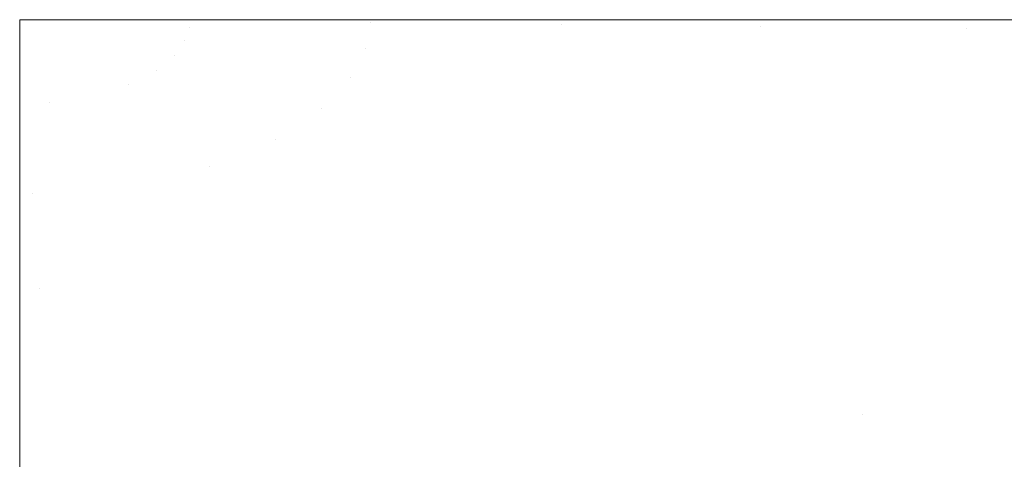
# Model space of a CAD drawing. Header units: centimetres. Extents: x 54.006 to 54.208, y 4.9 to 5.
# Tile 3 of 9: x 54.006 to 54.081, y 4.967 to 5. Entities that reach past the tile are written whole.
import ezdxf

# ---------------------------------------------------------------- set-up
doc = ezdxf.new("R2010")
doc.units = ezdxf.units.CM
doc.header["$LTSCALE"] = 2.54
doc.layers.add('Lucido design-1', color=7, linetype='Continuous')

# ---------------------------------------------------------------- blocks, each defined once
blk = doc.blocks.new('Gruppo-1')
at = {"color": 7, "linetype": 'Continuous', "lineweight": 9}
for points, invisible_edges in [([(54.019407, 5.000089, -2681.11581), (54.019358, 4.9995, -2681.115981), (54.006438, 5.000089, -2681.116189)], 3), ([(54.006438, 4.993935, -2681.116), (54.006438, 5.000089, -2681.116189), (54.008691, 4.993742, -2681.115981)], 10), ([(54.016817, 4.996222, -2681.115981), (54.006438, 5.000089, -2681.116189), (54.0182, 4.997369, -2681.115981)], 11), ([(54.019002, 4.998481, -2681.115981), (54.006438, 5.000089, -2681.116189), (54.019358, 4.9995, -2681.115981)], 11), ([(54.0182, 4.997369, -2681.115981), (54.006438, 5.000089, -2681.116189), (54.019002, 4.998481, -2681.115981)], 11), ([(54.011995, 4.994265, -2681.115981), (54.006438, 5.000089, -2681.116189), (54.014752, 4.995141, -2681.115981)], 11), ([(54.010396, 4.993951, -2681.115981), (54.008691, 4.993742, -2681.115981), (54.006438, 5.000089, -2681.116189), (54.011995, 4.994265, -2681.115981)], 15), ([(54.014752, 4.995141, -2681.115981), (54.006438, 5.000089, -2681.116189), (54.016817, 4.996222, -2681.115981)], 11), ([(54.019407, 5.000089, -2717.21581), (54.019358, 4.9995, -2717.215981), (54.006438, 5.000089, -2717.216189)], 3), ([(54.006438, 4.993935, -2717.216), (54.006438, 5.000089, -2717.216189), (54.008691, 4.993742, -2717.215981)], 10), ([(54.016817, 4.996222, -2717.215981), (54.006438, 5.000089, -2717.216189), (54.0182, 4.997369, -2717.215981)], 11), ([(54.019002, 4.998481, -2717.215981), (54.006438, 5.000089, -2717.216189), (54.019358, 4.9995, -2717.215981)], 11), ([(54.0182, 4.997369, -2717.215981), (54.006438, 5.000089, -2717.216189), (54.019002, 4.998481, -2717.215981)], 11), ([(54.011995, 4.994265, -2717.215981), (54.006438, 5.000089, -2717.216189), (54.014752, 4.995141, -2717.215981)], 11), ([(54.010396, 4.993951, -2717.215981), (54.008691, 4.993742, -2717.215981), (54.006438, 5.000089, -2717.216189), (54.011995, 4.994265, -2717.215981)], 15), ([(54.014752, 4.995141, -2717.215981), (54.006438, 5.000089, -2717.216189), (54.016817, 4.996222, -2717.215981)], 11), ([(54.019358, 4.9995, -2681.115981), (54.019407, 5.000089, -2681.11581), (54.030055, 5.000089, -2681.115498)], 9), ([(54.030055, 5.000089, -2681.115498), (54.033049, 4.998877, -2681.115304), (54.019358, 4.9995, -2681.115981)], 11), ([(54.019358, 4.9995, -2717.215981), (54.019407, 5.000089, -2717.21581), (54.030055, 5.000089, -2717.215498)], 9), ([(54.030055, 5.000089, -2717.215498), (54.033049, 4.998877, -2717.215304), (54.019358, 4.9995, -2717.215981)], 11), ([(54.030055, 5.000089, -2681.115498), (54.033155, 5.000089, -2681.115233), (54.033156, 4.999837, -2681.115304)], 10), ([(54.033156, 4.999837, -2681.115304), (54.033049, 4.998877, -2681.115304), (54.030055, 5.000089, -2681.115498)], 11), ([(54.030055, 5.000089, -2717.215498), (54.033155, 5.000089, -2717.215233), (54.033156, 4.999837, -2717.215304)], 10), ([(54.033156, 4.999837, -2717.215304), (54.033049, 4.998877, -2717.215304), (54.030055, 5.000089, -2717.215498)], 11), ([(54.047476, 4.998219, -2681.114071), (54.033049, 4.998877, -2681.115304), (54.033156, 4.999837, -2681.115304), (54.04764, 4.999701, -2681.114071)], 15), ([(54.047476, 4.998219, -2717.214071), (54.033049, 4.998877, -2717.215304), (54.033156, 4.999837, -2717.215304), (54.04764, 4.999701, -2717.214071)], 15), ([(54.04764, 4.999701, -2681.114071), (54.033156, 4.999837, -2681.115304), (54.033155, 5.000089, -2681.115233)], 11), ([(54.033155, 5.000089, -2681.115233), (54.047641, 5.000089, -2681.11399), (54.04764, 4.999701, -2681.114071)], 10), ([(54.04764, 4.999701, -2717.214071), (54.033156, 4.999837, -2717.215304), (54.033155, 5.000089, -2717.215233)], 11), ([(54.033155, 5.000089, -2717.215233), (54.047641, 5.000089, -2717.21399), (54.04764, 4.999701, -2717.214071)], 10), ([(54.04764, 4.999701, -2681.114071), (54.062795, 4.999559, -2681.112189), (54.06257, 4.997532, -2681.112189), (54.047476, 4.998219, -2681.114071)], 15), ([(54.04764, 4.999701, -2717.214071), (54.062795, 4.999559, -2717.212189), (54.06257, 4.997532, -2717.212189), (54.047476, 4.998219, -2717.214071)], 15), ([(54.062795, 4.999559, -2681.112189), (54.04764, 4.999701, -2681.114071), (54.051222, 5.000089, -2681.113683)], 11), ([(54.04764, 4.999701, -2681.114071), (54.047641, 5.000089, -2681.11399), (54.051222, 5.000089, -2681.113683)], 9), ([(54.062795, 4.999559, -2717.212189), (54.04764, 4.999701, -2717.214071), (54.051222, 5.000089, -2717.213683)], 11), ([(54.04764, 4.999701, -2717.214071), (54.047641, 5.000089, -2717.21399), (54.051222, 5.000089, -2717.213683)], 9), ([(54.051222, 5.000089, -2681.113683), (54.062785, 5.000089, -2681.112047), (54.062795, 4.999559, -2681.112189)], 10), ([(54.051222, 5.000089, -2717.213683), (54.062785, 5.000089, -2717.212047), (54.062795, 4.999559, -2717.212189)], 10), ([(54.062795, 4.999559, -2681.112189), (54.062785, 5.000089, -2681.112047), (54.07178, 5.000089, -2681.110775)], 9), ([(54.062795, 4.999559, -2717.212189), (54.062785, 5.000089, -2717.212047), (54.07178, 5.000089, -2717.210775)], 9), ([(54.07178, 5.000089, -2681.110775), (54.078513, 4.999411, -2681.109558), (54.062795, 4.999559, -2681.112189)], 11), ([(54.07178, 5.000089, -2717.210775), (54.078513, 4.999411, -2717.209558), (54.062795, 4.999559, -2717.212189)], 11), ([(54.07178, 5.000089, -2681.110775), (54.0785, 5.000089, -2681.109429), (54.078513, 4.999411, -2681.109558)], 10), ([(54.07178, 5.000089, -2717.210775), (54.0785, 5.000089, -2717.209429), (54.078513, 4.999411, -2717.209558)], 10), ([(54.078513, 4.999411, -2681.109558), (54.0785, 5.000089, -2681.109429), (54.091414, 5.000089, -2681.106844)], 9), ([(54.078513, 4.999411, -2717.209558), (54.0785, 5.000089, -2717.209429), (54.091414, 5.000089, -2717.206844)], 9), ([(54.091414, 5.000089, -2681.106844), (54.094638, 4.999259, -2681.106077), (54.078513, 4.999411, -2681.109558)], 11), ([(54.091414, 5.000089, -2717.206844), (54.094638, 4.999259, -2717.206077), (54.078513, 4.999411, -2717.209558)], 11), ([(54.03278, 4.997855, -2681.115304), (54.032316, 4.996777, -2681.115304), (54.019002, 4.998481, -2681.115981), (54.019358, 4.9995, -2681.115981)], 15), ([(54.03278, 4.997855, -2717.215304), (54.032316, 4.996777, -2717.215304), (54.019002, 4.998481, -2717.215981), (54.019358, 4.9995, -2717.215981)], 15), ([(54.019358, 4.9995, -2681.115981), (54.033049, 4.998877, -2681.115304), (54.03278, 4.997855, -2681.115304)], 11), ([(54.019358, 4.9995, -2717.215981), (54.033049, 4.998877, -2717.215304), (54.03278, 4.997855, -2717.215304)], 11), ([(54.078225, 4.996819, -2681.109558), (54.06257, 4.997532, -2681.112189), (54.062795, 4.999559, -2681.112189), (54.078513, 4.999411, -2681.109558)], 15), ([(54.078225, 4.996819, -2717.209558), (54.06257, 4.997532, -2717.212189), (54.062795, 4.999559, -2717.212189), (54.078513, 4.999411, -2717.209558)], 15), ([(54.078513, 4.999411, -2681.109558), (54.094638, 4.999259, -2681.106077), (54.094285, 4.996087, -2681.106077), (54.078225, 4.996819, -2681.109558)], 15), ([(54.078513, 4.999411, -2717.209558), (54.094638, 4.999259, -2717.206077), (54.094285, 4.996087, -2717.206077), (54.078225, 4.996819, -2717.209558)], 15), ([(54.031622, 4.99565, -2681.115304), (54.030664, 4.994486, -2681.115304), (54.0182, 4.997369, -2681.115981), (54.019002, 4.998481, -2681.115981)], 15), ([(54.031622, 4.99565, -2717.215304), (54.030664, 4.994486, -2717.215304), (54.0182, 4.997369, -2717.215981), (54.019002, 4.998481, -2717.215981)], 15), ([(54.019002, 4.998481, -2681.115981), (54.032316, 4.996777, -2681.115304), (54.031622, 4.99565, -2681.115304)], 11), ([(54.019002, 4.998481, -2717.215981), (54.032316, 4.996777, -2717.215304), (54.031622, 4.99565, -2717.215304)], 11), ([(54.04706, 4.996644, -2681.114071), (54.03278, 4.997855, -2681.115304), (54.033049, 4.998877, -2681.115304), (54.047476, 4.998219, -2681.114071)], 15), ([(54.04706, 4.996644, -2717.214071), (54.03278, 4.997855, -2717.215304), (54.033049, 4.998877, -2717.215304), (54.047476, 4.998219, -2717.214071)], 15), ([(54.047476, 4.998219, -2681.114071), (54.06257, 4.997532, -2681.112189), (54.062002, 4.995377, -2681.112189), (54.04706, 4.996644, -2681.114071)], 15), ([(54.047476, 4.998219, -2717.214071), (54.06257, 4.997532, -2717.212189), (54.062002, 4.995377, -2717.212189), (54.04706, 4.996644, -2717.214071)], 15), ([(54.046344, 4.994981, -2681.114071), (54.032316, 4.996777, -2681.115304), (54.03278, 4.997855, -2681.115304), (54.04706, 4.996644, -2681.114071)], 15), ([(54.046344, 4.994981, -2717.214071), (54.032316, 4.996777, -2717.215304), (54.03278, 4.997855, -2717.215304), (54.04706, 4.996644, -2717.214071)], 15), ([(54.077498, 4.994063, -2681.109558), (54.062002, 4.995377, -2681.112189), (54.06257, 4.997532, -2681.112189), (54.078225, 4.996819, -2681.109558)], 15), ([(54.077498, 4.994063, -2717.209558), (54.062002, 4.995377, -2717.212189), (54.06257, 4.997532, -2717.212189), (54.078225, 4.996819, -2717.209558)], 15), ([(54.029406, 4.993303, -2681.115304), (54.027816, 4.992124, -2681.115304), (54.016817, 4.996222, -2681.115981), (54.0182, 4.997369, -2681.115981)], 15), ([(54.029406, 4.993303, -2717.215304), (54.027816, 4.992124, -2717.215304), (54.016817, 4.996222, -2717.215981), (54.0182, 4.997369, -2717.215981)], 15), ([(54.0182, 4.997369, -2681.115981), (54.030664, 4.994486, -2681.115304), (54.029406, 4.993303, -2681.115304)], 11), ([(54.0182, 4.997369, -2717.215981), (54.030664, 4.994486, -2717.215304), (54.029406, 4.993303, -2717.215304)], 11), ([(54.045275, 4.993243, -2681.114071), (54.031622, 4.99565, -2681.115304), (54.032316, 4.996777, -2681.115304), (54.046344, 4.994981, -2681.114071)], 15), ([(54.045275, 4.993243, -2717.214071), (54.031622, 4.99565, -2717.215304), (54.032316, 4.996777, -2717.215304), (54.046344, 4.994981, -2717.214071)], 15), ([(54.078225, 4.996819, -2681.109558), (54.094285, 4.996087, -2681.106077), (54.093396, 4.992714, -2681.106077), (54.077498, 4.994063, -2681.109558)], 15), ([(54.078225, 4.996819, -2717.209558), (54.094285, 4.996087, -2717.206077), (54.093396, 4.992714, -2717.206077), (54.077498, 4.994063, -2717.209558)], 15), ([(54.025872, 4.990978, -2681.115304), (54.023562, 4.989898, -2681.115304), (54.014752, 4.995141, -2681.115981), (54.016817, 4.996222, -2681.115981)], 15), ([(54.025872, 4.990978, -2717.215304), (54.023562, 4.989898, -2717.215304), (54.014752, 4.995141, -2717.215981), (54.016817, 4.996222, -2717.215981)], 15), ([(54.016817, 4.996222, -2681.115981), (54.027816, 4.992124, -2681.115304), (54.025872, 4.990978, -2681.115304)], 11), ([(54.016817, 4.996222, -2717.215981), (54.027816, 4.992124, -2717.215304), (54.025872, 4.990978, -2717.215304)], 11), ([(54.04706, 4.996644, -2681.114071), (54.062002, 4.995377, -2681.112189), (54.061023, 4.993102, -2681.112189), (54.046344, 4.994981, -2681.114071)], 15), ([(54.04706, 4.996644, -2717.214071), (54.062002, 4.995377, -2717.212189), (54.061023, 4.993102, -2717.212189), (54.046344, 4.994981, -2717.214071)], 15), ([(54.043797, 4.991449, -2681.114071), (54.030664, 4.994486, -2681.115304), (54.031622, 4.99565, -2681.115304), (54.045275, 4.993243, -2681.114071)], 15), ([(54.043797, 4.991449, -2717.214071), (54.030664, 4.994486, -2717.215304), (54.031622, 4.99565, -2717.215304), (54.045275, 4.993243, -2717.214071)], 15), ([(54.076246, 4.991154, -2681.109558), (54.061023, 4.993102, -2681.112189), (54.062002, 4.995377, -2681.112189), (54.077498, 4.994063, -2681.109558)], 15), ([(54.076246, 4.991154, -2717.209558), (54.061023, 4.993102, -2717.212189), (54.062002, 4.995377, -2717.212189), (54.077498, 4.994063, -2717.209558)], 15), ([(54.02089, 4.988923, -2681.115304), (54.017884, 4.988094, -2681.115304), (54.011995, 4.994265, -2681.115981), (54.014752, 4.995141, -2681.115981)], 15), ([(54.02089, 4.988923, -2717.215304), (54.017884, 4.988094, -2717.215304), (54.011995, 4.994265, -2717.215981), (54.014752, 4.995141, -2717.215981)], 15), ([(54.014752, 4.995141, -2681.115981), (54.023562, 4.989898, -2681.115304), (54.02089, 4.988923, -2681.115304)], 11), ([(54.014752, 4.995141, -2717.215981), (54.023562, 4.989898, -2717.215304), (54.02089, 4.988923, -2717.215304)], 11), ([(54.041857, 4.989625, -2681.114071), (54.029406, 4.993303, -2681.115304), (54.030664, 4.994486, -2681.115304), (54.043797, 4.991449, -2681.114071)], 15), ([(54.041857, 4.989625, -2717.214071), (54.029406, 4.993303, -2717.215304), (54.030664, 4.994486, -2717.215304), (54.043797, 4.991449, -2717.214071)], 15), ([(54.046344, 4.994981, -2681.114071), (54.061023, 4.993102, -2681.112189), (54.05956, 4.990725, -2681.112189), (54.045275, 4.993243, -2681.114071)], 15), ([(54.046344, 4.994981, -2717.214071), (54.061023, 4.993102, -2717.212189), (54.05956, 4.990725, -2717.212189), (54.045275, 4.993243, -2717.214071)], 15), ([(54.008691, 4.993742, -2681.115981), (54.006438, 4.993645, -2681.115966), (54.006438, 4.993935, -2681.116)], 9), ([(54.008691, 4.993742, -2717.215981), (54.006438, 4.993645, -2717.215966), (54.006438, 4.993935, -2717.216)], 9), ([(54.007439, 4.986824, -2681.115304), (54.006438, 4.993645, -2681.115966), (54.008691, 4.993742, -2681.115981)], 11), ([(54.007439, 4.986824, -2717.215304), (54.006438, 4.993645, -2717.215966), (54.008691, 4.993742, -2717.215981)], 11), ([(54.008691, 4.993742, -2681.115981), (54.011079, 4.987016, -2681.115304), (54.007439, 4.986824, -2681.115304)], 11), ([(54.008691, 4.993742, -2717.215981), (54.011079, 4.987016, -2717.215304), (54.007439, 4.986824, -2717.215304)], 11), ([(54.01459, 4.987447, -2681.115304), (54.011079, 4.987016, -2681.115304), (54.008691, 4.993742, -2681.115981), (54.010396, 4.993951, -2681.115981)], 15), ([(54.01459, 4.987447, -2717.215304), (54.011079, 4.987016, -2717.215304), (54.008691, 4.993742, -2717.215981), (54.010396, 4.993951, -2717.215981)], 15), ([(54.010396, 4.993951, -2681.115981), (54.011995, 4.994265, -2681.115981), (54.017884, 4.988094, -2681.115304), (54.01459, 4.987447, -2681.115304)], 15), ([(54.010396, 4.993951, -2717.215981), (54.011995, 4.994265, -2717.215981), (54.017884, 4.988094, -2717.215304), (54.01459, 4.987447, -2717.215304)], 15), ([(54.077498, 4.994063, -2681.109558), (54.093396, 4.992714, -2681.106077), (54.091864, 4.989155, -2681.106077), (54.076246, 4.991154, -2681.109558)], 15), ([(54.077498, 4.994063, -2717.209558), (54.093396, 4.992714, -2717.206077), (54.091864, 4.989155, -2717.206077), (54.076246, 4.991154, -2717.209558)], 15), ([(54.007439, 4.986824, -2681.115304), (54.006438, 4.986828, -2681.115185), (54.006438, 4.993645, -2681.115966)], 9), ([(54.007439, 4.986824, -2717.215304), (54.006438, 4.986828, -2717.215185), (54.006438, 4.993645, -2717.215966)], 9), ([(54.039406, 4.987806, -2681.114071), (54.027816, 4.992124, -2681.115304), (54.029406, 4.993303, -2681.115304), (54.041857, 4.989625, -2681.114071)], 15), ([(54.039406, 4.987806, -2717.214071), (54.027816, 4.992124, -2717.215304), (54.029406, 4.993303, -2717.215304), (54.041857, 4.989625, -2717.214071)], 15), ([(54.045275, 4.993243, -2681.114071), (54.05956, 4.990725, -2681.112189), (54.057539, 4.988271, -2681.112189), (54.043797, 4.991449, -2681.114071)], 15), ([(54.045275, 4.993243, -2717.214071), (54.05956, 4.990725, -2717.212189), (54.057539, 4.988271, -2717.212189), (54.043797, 4.991449, -2717.214071)], 15), ([(54.074376, 4.988114, -2681.109558), (54.05956, 4.990725, -2681.112189), (54.061023, 4.993102, -2681.112189), (54.076246, 4.991154, -2681.109558)], 15), ([(54.074376, 4.988114, -2717.209558), (54.05956, 4.990725, -2717.212189), (54.061023, 4.993102, -2717.212189), (54.076246, 4.991154, -2717.209558)], 15), ([(54.025872, 4.990978, -2681.115304), (54.027816, 4.992124, -2681.115304), (54.039406, 4.987806, -2681.114071), (54.036408, 4.986038, -2681.114071)], 15), ([(54.025872, 4.990978, -2717.215304), (54.027816, 4.992124, -2717.215304), (54.039406, 4.987806, -2717.214071), (54.036408, 4.986038, -2717.214071)], 15), ([(54.043797, 4.991449, -2681.114071), (54.057539, 4.988271, -2681.112189), (54.054885, 4.985776, -2681.112189), (54.041857, 4.989625, -2681.114071)], 15), ([(54.043797, 4.991449, -2717.214071), (54.057539, 4.988271, -2717.212189), (54.054885, 4.985776, -2717.212189), (54.041857, 4.989625, -2717.214071)], 15), ([(54.036408, 4.986038, -2681.114071), (54.032845, 4.984373, -2681.114071), (54.023562, 4.989898, -2681.115304), (54.025872, 4.990978, -2681.115304)], 15), ([(54.036408, 4.986038, -2717.214071), (54.032845, 4.984373, -2717.214071), (54.023562, 4.989898, -2717.215304), (54.025872, 4.990978, -2717.215304)], 15), ([(54.071791, 4.984975, -2681.109558), (54.057539, 4.988271, -2681.112189), (54.05956, 4.990725, -2681.112189), (54.074376, 4.988114, -2681.109558)], 15), ([(54.071791, 4.984975, -2717.209558), (54.057539, 4.988271, -2717.212189), (54.05956, 4.990725, -2717.212189), (54.074376, 4.988114, -2717.209558)], 15), ([(54.076246, 4.991154, -2681.109558), (54.091864, 4.989155, -2681.106077), (54.089575, 4.985435, -2681.106077), (54.074376, 4.988114, -2681.109558)], 15), ([(54.076246, 4.991154, -2717.209558), (54.091864, 4.989155, -2717.206077), (54.089575, 4.985435, -2717.206077), (54.074376, 4.988114, -2717.209558)], 15), ([(54.02089, 4.988923, -2681.115304), (54.023562, 4.989898, -2681.115304), (54.032845, 4.984373, -2681.114071), (54.028725, 4.98287, -2681.114071)], 15), ([(54.02089, 4.988923, -2717.215304), (54.023562, 4.989898, -2717.215304), (54.032845, 4.984373, -2717.214071), (54.028725, 4.98287, -2717.214071)], 15), ([(54.041857, 4.989625, -2681.114071), (54.054885, 4.985776, -2681.112189), (54.051532, 4.983289, -2681.112189), (54.039406, 4.987806, -2681.114071)], 15), ([(54.041857, 4.989625, -2717.214071), (54.054885, 4.985776, -2717.212189), (54.051532, 4.983289, -2717.212189), (54.039406, 4.987806, -2717.214071)], 15), ([(54.028725, 4.98287, -2681.114071), (54.024089, 4.981591, -2681.114071), (54.017884, 4.988094, -2681.115304), (54.02089, 4.988923, -2681.115304)], 15), ([(54.028725, 4.98287, -2717.214071), (54.024089, 4.981591, -2717.214071), (54.017884, 4.988094, -2717.215304), (54.02089, 4.988923, -2717.215304)], 15), ([(54.01459, 4.987447, -2681.115304), (54.017884, 4.988094, -2681.115304), (54.024089, 4.981591, -2681.114071), (54.019009, 4.980594, -2681.114071)], 15), ([(54.01459, 4.987447, -2717.215304), (54.017884, 4.988094, -2717.215304), (54.024089, 4.981591, -2717.214071), (54.019009, 4.980594, -2717.214071)], 15), ([(54.036408, 4.986038, -2681.114071), (54.039406, 4.987806, -2681.114071), (54.051532, 4.983289, -2681.112189), (54.047431, 4.98087, -2681.112189)], 15), ([(54.036408, 4.986038, -2717.214071), (54.039406, 4.987806, -2717.214071), (54.051532, 4.983289, -2717.212189), (54.047431, 4.98087, -2717.212189)], 15), ([(54.068396, 4.981784, -2681.109558), (54.054885, 4.985776, -2681.112189), (54.057539, 4.988271, -2681.112189), (54.071791, 4.984975, -2681.109558)], 15), ([(54.068396, 4.981784, -2717.209558), (54.054885, 4.985776, -2717.212189), (54.057539, 4.988271, -2717.212189), (54.071791, 4.984975, -2717.209558)], 15), ([(54.074376, 4.988114, -2681.109558), (54.089575, 4.985435, -2681.106077), (54.086411, 4.981594, -2681.106077), (54.071791, 4.984975, -2681.109558)], 15), ([(54.074376, 4.988114, -2717.209558), (54.089575, 4.985435, -2717.206077), (54.086411, 4.981594, -2717.206077), (54.071791, 4.984975, -2717.209558)], 15), ([(54.007439, 4.986824, -2681.115304), (54.011079, 4.987016, -2681.115304), (54.013595, 4.979929, -2681.114071), (54.007983, 4.979632, -2681.114071)], 15), ([(54.007439, 4.986824, -2717.215304), (54.011079, 4.987016, -2717.215304), (54.013595, 4.979929, -2717.214071), (54.007983, 4.979632, -2717.214071)], 15), ([(54.019009, 4.980594, -2681.114071), (54.013595, 4.979929, -2681.114071), (54.011079, 4.987016, -2681.115304), (54.01459, 4.987447, -2681.115304)], 15), ([(54.019009, 4.980594, -2717.214071), (54.013595, 4.979929, -2717.214071), (54.011079, 4.987016, -2717.215304), (54.01459, 4.987447, -2717.215304)], 15), ([(54.006438, 4.983502, -2681.114804), (54.006438, 4.986828, -2681.115185), (54.007439, 4.986824, -2681.115304)], 10), ([(54.006438, 4.983502, -2717.214804), (54.006438, 4.986828, -2717.215185), (54.007439, 4.986824, -2717.215304)], 10), ([(54.007439, 4.986824, -2681.115304), (54.007983, 4.979632, -2681.114071), (54.006438, 4.983502, -2681.114804)], 11), ([(54.007439, 4.986824, -2717.215304), (54.007983, 4.979632, -2717.214071), (54.006438, 4.983502, -2717.214804)], 11), ([(54.047431, 4.98087, -2681.112189), (54.042558, 4.978593, -2681.112189), (54.032845, 4.984373, -2681.114071), (54.036408, 4.986038, -2681.114071)], 15), ([(54.047431, 4.98087, -2717.212189), (54.042558, 4.978593, -2717.212189), (54.032845, 4.984373, -2717.214071), (54.036408, 4.986038, -2717.214071)], 15), ([(54.064108, 4.978603, -2681.109558), (54.051532, 4.983289, -2681.112189), (54.054885, 4.985776, -2681.112189), (54.068396, 4.981784, -2681.109558)], 15), ([(54.064108, 4.978603, -2717.209558), (54.051532, 4.983289, -2717.212189), (54.054885, 4.985776, -2717.212189), (54.068396, 4.981784, -2717.209558)], 15), ([(54.071791, 4.984975, -2681.109558), (54.086411, 4.981594, -2681.106077), (54.082257, 4.977689, -2681.106077), (54.068396, 4.981784, -2681.109558)], 15), ([(54.071791, 4.984975, -2717.209558), (54.086411, 4.981594, -2717.206077), (54.082257, 4.977689, -2717.206077), (54.068396, 4.981784, -2717.209558)], 15), ([(54.028725, 4.98287, -2681.114071), (54.032845, 4.984373, -2681.114071), (54.042558, 4.978593, -2681.112189), (54.036923, 4.976537, -2681.112189)], 15), ([(54.028725, 4.98287, -2717.214071), (54.032845, 4.984373, -2717.214071), (54.042558, 4.978593, -2717.212189), (54.036923, 4.976537, -2717.212189)], 15), ([(54.007983, 4.979632, -2681.114071), (54.006438, 4.979647, -2681.113943), (54.006438, 4.983502, -2681.114804)], 9), ([(54.007983, 4.979632, -2717.214071), (54.006438, 4.979647, -2717.213943), (54.006438, 4.983502, -2717.214804)], 9), ([(54.047431, 4.98087, -2681.112189), (54.051532, 4.983289, -2681.112189), (54.064108, 4.978603, -2681.109558), (54.058864, 4.97551, -2681.109558)], 15), ([(54.047431, 4.98087, -2717.212189), (54.051532, 4.983289, -2717.212189), (54.064108, 4.978603, -2717.209558), (54.058864, 4.97551, -2717.209558)], 15), ([(54.036923, 4.976537, -2681.112189), (54.030581, 4.974787, -2681.112189), (54.024089, 4.981591, -2681.114071), (54.028725, 4.98287, -2681.114071)], 15), ([(54.036923, 4.976537, -2717.212189), (54.030581, 4.974787, -2717.212189), (54.024089, 4.981591, -2717.214071), (54.028725, 4.98287, -2717.214071)], 15), ([(54.068396, 4.981784, -2681.109558), (54.082257, 4.977689, -2681.106077), (54.07701, 4.973797, -2681.106077), (54.064108, 4.978603, -2681.109558)], 15), ([(54.068396, 4.981784, -2717.209558), (54.082257, 4.977689, -2717.206077), (54.07701, 4.973797, -2717.206077), (54.064108, 4.978603, -2717.209558)], 15), ([(54.019009, 4.980594, -2681.114071), (54.024089, 4.981591, -2681.114071), (54.030581, 4.974787, -2681.112189), (54.023633, 4.973423, -2681.112189)], 15), ([(54.019009, 4.980594, -2717.214071), (54.024089, 4.981591, -2717.214071), (54.030581, 4.974787, -2717.212189), (54.023633, 4.973423, -2717.212189)], 15), ([(54.023633, 4.973423, -2681.112189), (54.016227, 4.972514, -2681.112189), (54.013595, 4.979929, -2681.114071), (54.019009, 4.980594, -2681.114071)], 15), ([(54.023633, 4.973423, -2717.212189), (54.016227, 4.972514, -2717.212189), (54.013595, 4.979929, -2717.214071), (54.019009, 4.980594, -2717.214071)], 15), ([(54.058864, 4.97551, -2681.109558), (54.052632, 4.972598, -2681.109558), (54.042558, 4.978593, -2681.112189), (54.047431, 4.98087, -2681.112189)], 15), ([(54.058864, 4.97551, -2717.209558), (54.052632, 4.972598, -2717.209558), (54.042558, 4.978593, -2717.212189), (54.047431, 4.98087, -2717.212189)], 15), ([(54.006438, 4.973145, -2681.112491), (54.006438, 4.979647, -2681.113943), (54.007983, 4.979632, -2681.114071)], 10), ([(54.006438, 4.973145, -2717.212491), (54.006438, 4.979647, -2717.213943), (54.007983, 4.979632, -2717.214071)], 10), ([(54.007983, 4.979632, -2681.114071), (54.008551, 4.972108, -2681.112189), (54.006438, 4.973145, -2681.112491)], 11), ([(54.007983, 4.979632, -2717.214071), (54.008551, 4.972108, -2717.212189), (54.006438, 4.973145, -2717.212491)], 11), ([(54.007983, 4.979632, -2681.114071), (54.013595, 4.979929, -2681.114071), (54.016227, 4.972514, -2681.112189), (54.008551, 4.972108, -2681.112189)], 15), ([(54.007983, 4.979632, -2717.214071), (54.013595, 4.979929, -2717.214071), (54.016227, 4.972514, -2717.212189), (54.008551, 4.972108, -2717.212189)], 15), ([(54.036923, 4.976537, -2681.112189), (54.042558, 4.978593, -2681.112189), (54.052632, 4.972598, -2681.109558), (54.045425, 4.969969, -2681.109558)], 15), ([(54.036923, 4.976537, -2717.212189), (54.042558, 4.978593, -2717.212189), (54.052632, 4.972598, -2717.209558), (54.045425, 4.969969, -2717.209558)], 15), ([(54.058864, 4.97551, -2681.109558), (54.064108, 4.978603, -2681.109558), (54.07701, 4.973797, -2681.106077), (54.070593, 4.970012, -2681.106077)], 15), ([(54.058864, 4.97551, -2717.209558), (54.064108, 4.978603, -2717.209558), (54.07701, 4.973797, -2717.206077), (54.070593, 4.970012, -2717.206077)], 15), ([(54.090069, 4.968931, -2681.101649), (54.07701, 4.973797, -2681.106077), (54.082257, 4.977689, -2681.106077)], 11), ([(54.090069, 4.968931, -2717.201649), (54.07701, 4.973797, -2717.206077), (54.082257, 4.977689, -2717.206077)], 11), ([(54.045425, 4.969969, -2681.109558), (54.037314, 4.967731, -2681.109558), (54.030581, 4.974787, -2681.112189), (54.036923, 4.976537, -2681.112189)], 15), ([(54.045425, 4.969969, -2717.209558), (54.037314, 4.967731, -2717.209558), (54.030581, 4.974787, -2717.212189), (54.036923, 4.976537, -2717.212189)], 15), ([(54.070593, 4.970012, -2681.106077), (54.062966, 4.966447, -2681.106077), (54.052632, 4.972598, -2681.109558), (54.058864, 4.97551, -2681.109558)], 15), ([(54.070593, 4.970012, -2717.206077), (54.062966, 4.966447, -2717.206077), (54.052632, 4.972598, -2717.209558), (54.058864, 4.97551, -2717.209558)], 15), ([(54.023633, 4.973423, -2681.112189), (54.030581, 4.974787, -2681.112189), (54.037314, 4.967731, -2681.109558), (54.028428, 4.965986, -2681.109558)], 15), ([(54.023633, 4.973423, -2717.212189), (54.030581, 4.974787, -2717.212189), (54.037314, 4.967731, -2717.209558), (54.028428, 4.965986, -2717.209558)], 15), ([(54.070593, 4.970012, -2681.106077), (54.07701, 4.973797, -2681.106077), (54.090069, 4.968931, -2681.101649), (54.082464, 4.964446, -2681.101649)], 15), ([(54.070593, 4.970012, -2717.206077), (54.07701, 4.973797, -2717.206077), (54.090069, 4.968931, -2717.201649), (54.082464, 4.964446, -2717.201649)], 15), ([(54.008551, 4.972108, -2681.112189), (54.006438, 4.972106, -2681.112139), (54.006438, 4.973145, -2681.112491)], 9), ([(54.008551, 4.972108, -2717.212189), (54.006438, 4.972106, -2717.212139), (54.006438, 4.973145, -2717.212491)], 9), ([(54.028428, 4.965986, -2681.109558), (54.018957, 4.964824, -2681.109558), (54.016227, 4.972514, -2681.112189), (54.023633, 4.973423, -2681.112189)], 15), ([(54.028428, 4.965986, -2717.209558), (54.018957, 4.964824, -2717.209558), (54.016227, 4.972514, -2717.212189), (54.023633, 4.973423, -2717.212189)], 15), ([(54.006438, 4.972106, -2681.112139), (54.008551, 4.972108, -2681.112189), (54.00914, 4.964305, -2681.109558), (54.006438, 4.9643, -2681.109497)], 7), ([(54.006438, 4.972106, -2717.212139), (54.008551, 4.972108, -2717.212189), (54.00914, 4.964305, -2717.209558), (54.006438, 4.9643, -2717.209497)], 7), ([(54.008551, 4.972108, -2681.112189), (54.016227, 4.972514, -2681.112189), (54.018957, 4.964824, -2681.109558), (54.00914, 4.964305, -2681.109558)], 15), ([(54.008551, 4.972108, -2717.212189), (54.016227, 4.972514, -2717.212189), (54.018957, 4.964824, -2717.209558), (54.00914, 4.964305, -2717.209558)], 15), ([(54.045425, 4.969969, -2681.109558), (54.052632, 4.972598, -2681.109558), (54.062966, 4.966447, -2681.106077), (54.054148, 4.96323, -2681.106077)], 15), ([(54.045425, 4.969969, -2717.209558), (54.052632, 4.972598, -2717.209558), (54.062966, 4.966447, -2717.206077), (54.054148, 4.96323, -2717.206077)], 15), ([(54.054148, 4.96323, -2681.106077), (54.044222, 4.960491, -2681.106077), (54.037314, 4.967731, -2681.109558), (54.045425, 4.969969, -2681.109558)], 15), ([(54.054148, 4.96323, -2717.206077), (54.044222, 4.960491, -2717.206077), (54.037314, 4.967731, -2717.209558), (54.045425, 4.969969, -2717.209558)], 15), ([(54.073426, 4.960222, -2681.101649), (54.062966, 4.966447, -2681.106077), (54.070593, 4.970012, -2681.106077)], 11), ([(54.073426, 4.960222, -2717.201649), (54.062966, 4.966447, -2717.206077), (54.070593, 4.970012, -2717.206077)], 11), ([(54.070593, 4.970012, -2681.106077), (54.078125, 4.962292, -2681.101649), (54.073426, 4.960222, -2681.101649)], 11), ([(54.070593, 4.970012, -2681.106077), (54.082464, 4.964446, -2681.101649), (54.078125, 4.962292, -2681.101649)], 11), ([(54.070593, 4.970012, -2717.206077), (54.078125, 4.962292, -2717.201649), (54.073426, 4.960222, -2717.201649)], 11), ([(54.070593, 4.970012, -2717.206077), (54.082464, 4.964446, -2717.201649), (54.078125, 4.962292, -2717.201649)], 11), ([(54.028428, 4.965986, -2681.109558), (54.037314, 4.967731, -2681.109558), (54.044222, 4.960491, -2681.106077), (54.033348, 4.958357, -2681.106077)], 15), ([(54.028428, 4.965986, -2717.209558), (54.037314, 4.967731, -2717.209558), (54.044222, 4.960491, -2717.206077), (54.033348, 4.958357, -2717.206077)], 15)]:
    blk.add_3dface(points, dxfattribs=dict(at, invisible_edges=invisible_edges))

msp = doc.modelspace()

# ---------------------------------------------------------------- block references
at = {"layer": 'Lucido design-1', "color": 7}
msp.add_blockref('Gruppo-1', (0, 0), dxfattribs=at)

doc.saveas('drawing.dxf')
